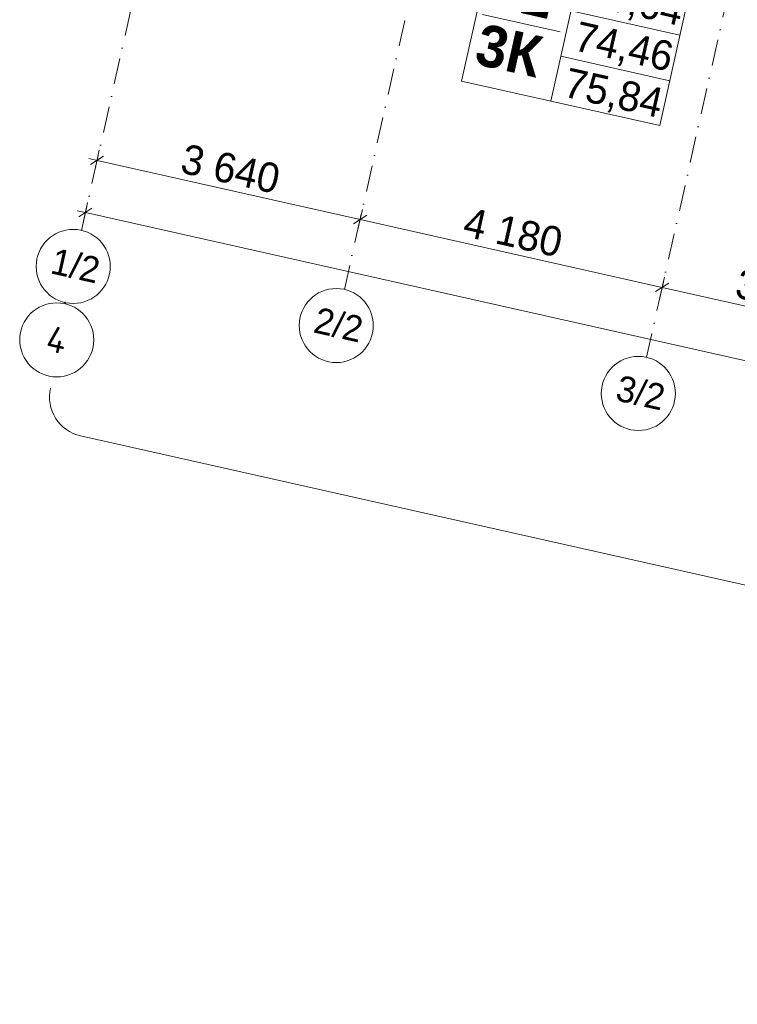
# Model space of a CAD drawing. Header units: millimetres. Extents: x -7145539 to -6664766, y 5874041 to 6141700.
# Tile 2 of 177: x -6943592 to -6933904, y 5876108 to 5889400. Entities that reach past the tile are written whole.
import ezdxf
from ezdxf.enums import TextEntityAlignment as Align

# ---------------------------------------------------------------- set-up
doc = ezdxf.new("R2010")
doc.units = ezdxf.units.MM
doc.header["$MEASUREMENT"] = 0
doc.linetypes.add('Штрихпунктирная', pattern=[670.277762, 352.777767, -176.388884, 0, -141.111112])
for name, color, linetype, lineweight in [('0_Ном._пера__120', 7, 'Continuous', 0), ('S - квартира_маркер.АР_Ном._пера__1', 7, 'Continuous', 0), ('АР-Чертеж-Оси габаритные.АР_Ном._пера__120', 7, 'Continuous', 0), ('АР-Чертеж-Оси_Осевые размеры.АР_Ном._пера__1', 7, 'Continuous', 0), ('АР-Чертеж-Оси_Осевые размеры.АР_Ном._пера__120', 7, 'Continuous', 0)]:
    doc.layers.add(name, color=color, linetype=linetype, lineweight=lineweight)
for name, color, linetype in [('S - квартира_маркер.АР', 7, 'Continuous'), ('АР-Чертеж-Оси габаритные.АР', 7, 'Continuous'), ('АР-Чертеж-Оси_Осевые размеры.АР', 7, 'Continuous')]:
    doc.layers.add(name, color=color, linetype=linetype)
doc.styles.add('РЎР“Р•РќР•Р\xa0Р\x98Р\xa0_РЎРўР\x98Р›Р¬_2', font='GOTHIC.TTF')
doc.styles.add('РЎР“Р•РќР•Р\xa0Р\x98Р\xa0_РЎРўР\x98Р›Р¬_4', font='isocpeur.ttf')
doc.styles.add('РЎР“Р•РќР•Р\xa0Р\x98Р\xa0_РЎРўР\x98Р›Р¬_5', font='GOTHICB.TTF')
doc.dimstyles.new('СГЕНЕРИР_СТИЛЬ__4', dxfattribs={"dimtxt": 400, "dimasz": 142.5, "dimexe": 0.18, "dimexo": 0.0625, "dimgap": 0, "dimtad": 1, "dimdec": 0, "dimzin": 0, "dimdsep": 46, "dimtxsty": 'РЎР“Р•РќР•Р\xa0Р\x98Р\xa0_РЎРўР\x98Р›Р¬_2', "dimblk": 'ARROWHEAD_6', "dimblk1": 'ARROWHEAD_6', "dimblk2": 'ARROWHEAD_6', "dimcen": 0.09, "dimse1": 1, "dimse2": 1, "dimclrd": 7, "dimclre": 7, "dimclrt": 7, "dimazin": 0, "dimtfac": 1, "dimtdec": 4, "dimtmove": 2, "dimatfit": 3, "dimfxl": 1, "dimtolj": 1, "dimtzin": 0, "dimarcsym": 0})
doc.dimstyles.new('СГЕНЕРИР_СТИЛЬ__5', dxfattribs={"dimtxt": 400, "dimasz": 142.5, "dimexe": 0.18, "dimexo": 0.0625, "dimgap": 0, "dimtad": 1, "dimdec": 0, "dimzin": 0, "dimdsep": 46, "dimtxsty": 'РЎР“Р•РќР•Р\xa0Р\x98Р\xa0_РЎРўР\x98Р›Р¬_2', "dimblk": 'ARROWHEAD_6', "dimblk1": 'ARROWHEAD_6', "dimblk2": 'ARROWHEAD_6', "dimcen": 0.09, "dimse1": 1, "dimse2": 1, "dimclrd": 7, "dimclre": 7, "dimclrt": 7, "dimazin": 0, "dimtfac": 1, "dimtdec": 4, "dimtmove": 0, "dimatfit": 3, "dimfxl": 1, "dimtolj": 1, "dimtzin": 0, "dimarcsym": 0})

# ---------------------------------------------------------------- blocks, each defined once
blk = doc.blocks.new('labelLabPP_FlatE34FrameRed3d[160]_1', base_point=(-6937264, 5889827))
at = {"layer": 'S - квартира_маркер.АР_Ном._пера__1', "color": 7, "linetype": 'Continuous', "lineweight": 0}
for p, q in [((-6937215, 5890407), (-6937628, 5888572)), ((-6937215, 5890407), (-6934540, 5889806)), ((-6936011, 5890137), (-6936423, 5888301)), ((-6934540, 5889806), (-6934952, 5887971)), ((-6936149, 5889522), (-6934678, 5889191)), ((-6937343, 5889472), (-6936295, 5889236)), ((-6936287, 5888907), (-6934816, 5888576)), ((-6937628, 5888572), (-6934952, 5887971))]:
    blk.add_line(p, q, dxfattribs=at)
at = {"layer": 'S - квартира_маркер.АР_Ном._пера__1', "color": 7, "lineweight": 0}
for tag, height, style, p in [('TS_FLATNUMBER', 560, 'РЎР“Р•РќР•Р\xa0Р\x98Р\xa0_РЎРўР\x98Р›Р¬_5', (-6936181, 5889633)), ('TS_POSTFIXNUMROOMS', 560, 'РЎР“Р•РќР•Р\xa0Р\x98Р\xa0_РЎРўР\x98Р›Р¬_5', (-6936357, 5888845)), ('TS_LIVING_ROOM_AREA', 400, 'РЎР“Р•РќР•Р\xa0Р\x98Р\xa0_РЎРўР\x98Р›Р¬_2', (-6934641, 5889511)), ('TS_WITHOUTBALK', 400, 'РЎР“Р•РќР•Р\xa0Р\x98Р\xa0_РЎРўР\x98Р›Р¬_2', (-6934780, 5888894)), ('TS_ALLSQUARE', 400, 'РЎР“Р•РќР•Р\xa0Р\x98Р\xa0_РЎРўР\x98Р›Р¬_2', (-6934920, 5888269))]:
    blk.add_attdef(tag, text='', height=height, rotation=347.3417, dxfattribs=dict(at, style=style)).set_placement(p, align=Align.MIDDLE_RIGHT)
blk = doc.blocks.new('Стандартный Маркер Сетки[164]_1', base_point=(-6937760, 5908822))
at = {"layer": 'АР-Чертеж-Оси_Осевые размеры.АР_Ном._пера__120', "color": 7, "linetype": 'Штрихпунктирная', "lineweight": 0}
for p, q in [((-6937979, 5907846), (-6942541, 5887532)), ((-6942541, 5887532), (-6942760, 5886556))]:
    blk.add_line(p, q, dxfattribs=at)
at = {"layer": 'АР-Чертеж-Оси_Осевые размеры.АР_Ном._пера__120', "color": 7, "linetype": 'Continuous', "lineweight": 0}
blk.add_circle((-6942870, 5886069), 500, dxfattribs=at)
at = {"layer": 'АР-Чертеж-Оси_Осевые размеры.АР_Ном._пера__120', "color": 7, "linetype": 'Штрихпунктирная', "lineweight": 0}
blk.add_point((-6942541, 5887532), dxfattribs=at)
blk.add_point((-6942541, 5887532), dxfattribs=at)
at = {"layer": 'АР-Чертеж-Оси_Осевые размеры.АР_Ном._пера__120', "color": 7, "lineweight": 0, "style": 'РЎР“Р•РќР•Р\xa0Р\x98Р\xa0_РЎРўР\x98Р›Р¬_2'}
blk.add_attdef('AC_MarkerText_1', text='', height=350, rotation=347.3417, dxfattribs=at).set_placement((-6942800, 5886250), align=Align.TOP_CENTER)
blk = doc.blocks.new('Стандартный Маркер Сетки[166]_1', base_point=(-6930130, 5907109))
at = {"layer": 'АР-Чертеж-Оси_Осевые размеры.АР_Ном._пера__120', "color": 7, "linetype": 'Штрихпунктирная', "lineweight": 0}
for p, q in [((-6930349, 5906133), (-6934911, 5885818)), ((-6934911, 5885818), (-6935130, 5884843))]:
    blk.add_line(p, q, dxfattribs=at)
at = {"layer": 'АР-Чертеж-Оси_Осевые размеры.АР_Ном._пера__120', "color": 7, "linetype": 'Continuous', "lineweight": 0}
blk.add_circle((-6935240, 5884355), 500, dxfattribs=at)
at = {"layer": 'АР-Чертеж-Оси_Осевые размеры.АР_Ном._пера__120', "color": 7, "linetype": 'Штрихпунктирная', "lineweight": 0}
blk.add_point((-6934911, 5885818), dxfattribs=at)
blk.add_point((-6934911, 5885818), dxfattribs=at)
at = {"layer": 'АР-Чертеж-Оси_Осевые размеры.АР_Ном._пера__120', "color": 7, "lineweight": 0, "style": 'РЎР“Р•РќР•Р\xa0Р\x98Р\xa0_РЎРўР\x98Р›Р¬_2'}
blk.add_attdef('AC_MarkerText_1', text='', height=350, rotation=347.3417, dxfattribs=at).set_placement((-6935170, 5884536), align=Align.TOP_CENTER)
blk = doc.blocks.new('Стандартный Маркер Сетки[171]_1', base_point=(-6942977, 5885591))
at = {"layer": 'АР-Чертеж-Оси габаритные.АР_Ном._пера__120', "color": 7, "linetype": 'Штрихпунктирная', "lineweight": 0}
for q in [(-6942983, 5885566), (-6942977, 5885591), (-6942980, 5885579)]:
    blk.add_line((-6942980, 5885579), q, dxfattribs=at)
at = {"layer": 'АР-Чертеж-Оси габаритные.АР_Ном._пера__120', "color": 7, "linetype": 'Continuous', "lineweight": 0}
blk.add_circle((-6943092, 5885078), 500, dxfattribs=at)
at = {"layer": 'АР-Чертеж-Оси габаритные.АР_Ном._пера__120', "color": 7, "linetype": 'Штрихпунктирная', "lineweight": 0}
blk.add_point((-6942980, 5885579), dxfattribs=at)
blk.add_point((-6942980, 5885579), dxfattribs=at)
at = {"layer": 'АР-Чертеж-Оси габаритные.АР_Ном._пера__120', "color": 7, "lineweight": 0, "style": 'РЎР“Р•РќР•Р\xa0Р\x98Р\xa0_РЎРўР\x98Р›Р¬_4'}
blk.add_attdef('AC_MarkerText_1', text='', height=350, rotation=347.3417, dxfattribs=at).set_placement((-6943054, 5885249), align=Align.TOP_CENTER)
blk = doc.blocks.new('Стандартный Маркер Сетки[173]_1', base_point=(-6934208, 5908024))
at = {"layer": 'АР-Чертеж-Оси_Осевые размеры.АР_Ном._пера__120', "color": 7, "linetype": 'Штрихпунктирная', "lineweight": 0}
for p, q in [((-6934427, 5907049), (-6938990, 5886734)), ((-6938990, 5886734), (-6939209, 5885759))]:
    blk.add_line(p, q, dxfattribs=at)
at = {"layer": 'АР-Чертеж-Оси_Осевые размеры.АР_Ном._пера__120', "color": 7, "linetype": 'Continuous', "lineweight": 0}
blk.add_circle((-6939318, 5885271), 500, dxfattribs=at)
at = {"layer": 'АР-Чертеж-Оси_Осевые размеры.АР_Ном._пера__120', "color": 7, "linetype": 'Штрихпунктирная', "lineweight": 0}
blk.add_point((-6938990, 5886734), dxfattribs=at)
blk.add_point((-6938990, 5886734), dxfattribs=at)
at = {"layer": 'АР-Чертеж-Оси_Осевые размеры.АР_Ном._пера__120', "color": 7, "lineweight": 0, "style": 'РЎР“Р•РќР•Р\xa0Р\x98Р\xa0_РЎРўР\x98Р›Р¬_2'}
blk.add_attdef('AC_MarkerText_1', text='', height=350, rotation=347.3417, dxfattribs=at).set_placement((-6939248, 5885452), align=Align.TOP_CENTER)
blk = doc.blocks.new('Стандартный Маркер Сетки[179]_1', base_point=(-6937760, 5908822))
at = {"layer": 'АР-Чертеж-Оси_Осевые размеры.АР_Ном._пера__120', "color": 7, "linetype": 'Штрихпунктирная', "lineweight": 0}
for p, q in [((-6937979, 5907846), (-6942541, 5887532)), ((-6942541, 5887532), (-6942760, 5886556))]:
    blk.add_line(p, q, dxfattribs=at)
at = {"layer": 'АР-Чертеж-Оси_Осевые размеры.АР_Ном._пера__120', "color": 7, "linetype": 'Continuous', "lineweight": 0}
blk.add_circle((-6942870, 5886069), 500, dxfattribs=at)
at = {"layer": 'АР-Чертеж-Оси_Осевые размеры.АР_Ном._пера__120', "color": 7, "linetype": 'Штрихпунктирная', "lineweight": 0}
blk.add_point((-6942541, 5887532), dxfattribs=at)
blk.add_point((-6942541, 5887532), dxfattribs=at)
at = {"layer": 'АР-Чертеж-Оси_Осевые размеры.АР_Ном._пера__120', "color": 7, "lineweight": 0, "style": 'РЎР“Р•РќР•Р\xa0Р\x98Р\xa0_РЎРўР\x98Р›Р¬_2'}
blk.add_attdef('AC_MarkerText_1', text='', height=350, rotation=347.3417, dxfattribs=at).set_placement((-6942800, 5886250), align=Align.TOP_CENTER)
blk = doc.blocks.new('Стандартный Маркер Сетки[180]_1', base_point=(-6937760, 5908822))
at = {"layer": 'АР-Чертеж-Оси_Осевые размеры.АР_Ном._пера__120', "color": 7, "linetype": 'Штрихпунктирная', "lineweight": 0}
for p, q in [((-6937979, 5907846), (-6942541, 5887532)), ((-6942541, 5887532), (-6942760, 5886556))]:
    blk.add_line(p, q, dxfattribs=at)
at = {"layer": 'АР-Чертеж-Оси_Осевые размеры.АР_Ном._пера__120', "color": 7, "linetype": 'Continuous', "lineweight": 0}
blk.add_circle((-6942870, 5886069), 500, dxfattribs=at)
at = {"layer": 'АР-Чертеж-Оси_Осевые размеры.АР_Ном._пера__120', "color": 7, "linetype": 'Штрихпунктирная', "lineweight": 0}
blk.add_point((-6942541, 5887532), dxfattribs=at)
blk.add_point((-6942541, 5887532), dxfattribs=at)
at = {"layer": 'АР-Чертеж-Оси_Осевые размеры.АР_Ном._пера__120', "color": 7, "lineweight": 0, "style": 'РЎР“Р•РќР•Р\xa0Р\x98Р\xa0_РЎРўР\x98Р›Р¬_2'}
blk.add_attdef('AC_MarkerText_1', text='', height=350, rotation=347.3417, dxfattribs=at).set_placement((-6942800, 5886250), align=Align.TOP_CENTER)
blk = doc.blocks.new('Стандартный Маркер Сетки[181]_1', base_point=(-6937760, 5908822))
at = {"layer": 'АР-Чертеж-Оси_Осевые размеры.АР_Ном._пера__120', "color": 7, "linetype": 'Штрихпунктирная', "lineweight": 0}
for p, q in [((-6937979, 5907846), (-6942541, 5887532)), ((-6942541, 5887532), (-6942760, 5886556))]:
    blk.add_line(p, q, dxfattribs=at)
at = {"layer": 'АР-Чертеж-Оси_Осевые размеры.АР_Ном._пера__120', "color": 7, "linetype": 'Continuous', "lineweight": 0}
blk.add_circle((-6942870, 5886069), 500, dxfattribs=at)
at = {"layer": 'АР-Чертеж-Оси_Осевые размеры.АР_Ном._пера__120', "color": 7, "linetype": 'Штрихпунктирная', "lineweight": 0}
blk.add_point((-6942541, 5887532), dxfattribs=at)
blk.add_point((-6942541, 5887532), dxfattribs=at)
at = {"layer": 'АР-Чертеж-Оси_Осевые размеры.АР_Ном._пера__120', "color": 7, "lineweight": 0, "style": 'РЎР“Р•РќР•Р\xa0Р\x98Р\xa0_РЎРўР\x98Р›Р¬_2'}
blk.add_attdef('AC_MarkerText_1', text='', height=350, rotation=347.3417, dxfattribs=at).set_placement((-6942800, 5886250), align=Align.TOP_CENTER)
blk = doc.blocks.new('Стандартный Маркер Сетки[184]_1', base_point=(-6937760, 5908822))
at = {"layer": 'АР-Чертеж-Оси_Осевые размеры.АР_Ном._пера__120', "color": 7, "linetype": 'Штрихпунктирная', "lineweight": 0}
for p, q in [((-6937979, 5907846), (-6942541, 5887532)), ((-6942541, 5887532), (-6942760, 5886556))]:
    blk.add_line(p, q, dxfattribs=at)
at = {"layer": 'АР-Чертеж-Оси_Осевые размеры.АР_Ном._пера__120', "color": 7, "linetype": 'Continuous', "lineweight": 0}
blk.add_circle((-6942870, 5886069), 500, dxfattribs=at)
at = {"layer": 'АР-Чертеж-Оси_Осевые размеры.АР_Ном._пера__120', "color": 7, "linetype": 'Штрихпунктирная', "lineweight": 0}
blk.add_point((-6942541, 5887532), dxfattribs=at)
blk.add_point((-6942541, 5887532), dxfattribs=at)
at = {"layer": 'АР-Чертеж-Оси_Осевые размеры.АР_Ном._пера__120', "color": 7, "lineweight": 0, "style": 'РЎР“Р•РќР•Р\xa0Р\x98Р\xa0_РЎРўР\x98Р›Р¬_2'}
blk.add_attdef('AC_MarkerText_1', text='', height=350, rotation=347.3417, dxfattribs=at).set_placement((-6942800, 5886250), align=Align.TOP_CENTER)
blk = doc.blocks.new('Стандартный Маркер Сетки[186]_1', base_point=(-6930130, 5907109))
at = {"layer": 'АР-Чертеж-Оси_Осевые размеры.АР_Ном._пера__120', "color": 7, "linetype": 'Штрихпунктирная', "lineweight": 0}
for p, q in [((-6930349, 5906133), (-6934911, 5885818)), ((-6934911, 5885818), (-6935130, 5884843))]:
    blk.add_line(p, q, dxfattribs=at)
at = {"layer": 'АР-Чертеж-Оси_Осевые размеры.АР_Ном._пера__120', "color": 7, "linetype": 'Continuous', "lineweight": 0}
blk.add_circle((-6935240, 5884355), 500, dxfattribs=at)
at = {"layer": 'АР-Чертеж-Оси_Осевые размеры.АР_Ном._пера__120', "color": 7, "linetype": 'Штрихпунктирная', "lineweight": 0}
blk.add_point((-6934911, 5885818), dxfattribs=at)
blk.add_point((-6934911, 5885818), dxfattribs=at)
at = {"layer": 'АР-Чертеж-Оси_Осевые размеры.АР_Ном._пера__120', "color": 7, "lineweight": 0, "style": 'РЎР“Р•РќР•Р\xa0Р\x98Р\xa0_РЎРўР\x98Р›Р¬_2'}
blk.add_attdef('AC_MarkerText_1', text='', height=350, rotation=347.3417, dxfattribs=at).set_placement((-6935170, 5884536), align=Align.TOP_CENTER)
blk = doc.blocks.new('Стандартный Маркер Сетки[188]_1', base_point=(-6942977, 5885591))
at = {"layer": 'АР-Чертеж-Оси габаритные.АР_Ном._пера__120', "color": 7, "linetype": 'Штрихпунктирная', "lineweight": 0}
for q in [(-6942983, 5885566), (-6942977, 5885591), (-6942980, 5885579)]:
    blk.add_line((-6942980, 5885579), q, dxfattribs=at)
at = {"layer": 'АР-Чертеж-Оси габаритные.АР_Ном._пера__120', "color": 7, "linetype": 'Continuous', "lineweight": 0}
blk.add_circle((-6943092, 5885078), 500, dxfattribs=at)
at = {"layer": 'АР-Чертеж-Оси габаритные.АР_Ном._пера__120', "color": 7, "linetype": 'Штрихпунктирная', "lineweight": 0}
blk.add_point((-6942980, 5885579), dxfattribs=at)
blk.add_point((-6942980, 5885579), dxfattribs=at)
at = {"layer": 'АР-Чертеж-Оси габаритные.АР_Ном._пера__120', "color": 7, "lineweight": 0, "style": 'РЎР“Р•РќР•Р\xa0Р\x98Р\xa0_РЎРўР\x98Р›Р¬_4'}
blk.add_attdef('AC_MarkerText_1', text='', height=350, rotation=347.3417, dxfattribs=at).set_placement((-6943054, 5885249), align=Align.TOP_CENTER)
blk = doc.blocks.new('Стандартный Маркер Сетки[190]_1', base_point=(-6934208, 5908024))
at = {"layer": 'АР-Чертеж-Оси_Осевые размеры.АР_Ном._пера__120', "color": 7, "linetype": 'Штрихпунктирная', "lineweight": 0}
for p, q in [((-6934427, 5907049), (-6938990, 5886734)), ((-6938990, 5886734), (-6939209, 5885759))]:
    blk.add_line(p, q, dxfattribs=at)
at = {"layer": 'АР-Чертеж-Оси_Осевые размеры.АР_Ном._пера__120', "color": 7, "linetype": 'Continuous', "lineweight": 0}
blk.add_circle((-6939318, 5885271), 500, dxfattribs=at)
at = {"layer": 'АР-Чертеж-Оси_Осевые размеры.АР_Ном._пера__120', "color": 7, "linetype": 'Штрихпунктирная', "lineweight": 0}
blk.add_point((-6938990, 5886734), dxfattribs=at)
blk.add_point((-6938990, 5886734), dxfattribs=at)
at = {"layer": 'АР-Чертеж-Оси_Осевые размеры.АР_Ном._пера__120', "color": 7, "lineweight": 0, "style": 'РЎР“Р•РќР•Р\xa0Р\x98Р\xa0_РЎРўР\x98Р›Р¬_2'}
blk.add_attdef('AC_MarkerText_1', text='', height=350, rotation=347.3417, dxfattribs=at).set_placement((-6939248, 5885452), align=Align.TOP_CENTER)
blk = doc.blocks.new('Стандартный Маркер Сетки[192]_1', base_point=(-6937760, 5908822))
at = {"layer": 'АР-Чертеж-Оси_Осевые размеры.АР_Ном._пера__120', "color": 7, "linetype": 'Штрихпунктирная', "lineweight": 0}
for p, q in [((-6937979, 5907846), (-6942541, 5887532)), ((-6942541, 5887532), (-6942760, 5886556))]:
    blk.add_line(p, q, dxfattribs=at)
at = {"layer": 'АР-Чертеж-Оси_Осевые размеры.АР_Ном._пера__120', "color": 7, "linetype": 'Continuous', "lineweight": 0}
blk.add_circle((-6942870, 5886069), 500, dxfattribs=at)
at = {"layer": 'АР-Чертеж-Оси_Осевые размеры.АР_Ном._пера__120', "color": 7, "linetype": 'Штрихпунктирная', "lineweight": 0}
blk.add_point((-6942541, 5887532), dxfattribs=at)
blk.add_point((-6942541, 5887532), dxfattribs=at)
at = {"layer": 'АР-Чертеж-Оси_Осевые размеры.АР_Ном._пера__120', "color": 7, "lineweight": 0, "style": 'РЎР“Р•РќР•Р\xa0Р\x98Р\xa0_РЎРўР\x98Р›Р¬_2'}
blk.add_attdef('AC_MarkerText_1', text='', height=350, rotation=347.3417, dxfattribs=at).set_placement((-6942800, 5886250), align=Align.TOP_CENTER)
blk = doc.blocks.new('Стандартный Маркер Сетки[193]_1', base_point=(-6937760, 5908822))
at = {"layer": 'АР-Чертеж-Оси_Осевые размеры.АР_Ном._пера__120', "color": 7, "linetype": 'Штрихпунктирная', "lineweight": 0}
for p, q in [((-6937979, 5907846), (-6942541, 5887532)), ((-6942541, 5887532), (-6942760, 5886556))]:
    blk.add_line(p, q, dxfattribs=at)
at = {"layer": 'АР-Чертеж-Оси_Осевые размеры.АР_Ном._пера__120', "color": 7, "linetype": 'Continuous', "lineweight": 0}
blk.add_circle((-6942870, 5886069), 500, dxfattribs=at)
at = {"layer": 'АР-Чертеж-Оси_Осевые размеры.АР_Ном._пера__120', "color": 7, "linetype": 'Штрихпунктирная', "lineweight": 0}
blk.add_point((-6942541, 5887532), dxfattribs=at)
blk.add_point((-6942541, 5887532), dxfattribs=at)
at = {"layer": 'АР-Чертеж-Оси_Осевые размеры.АР_Ном._пера__120', "color": 7, "lineweight": 0, "style": 'РЎР“Р•РќР•Р\xa0Р\x98Р\xa0_РЎРўР\x98Р›Р¬_2'}
blk.add_attdef('AC_MarkerText_1', text='', height=350, rotation=347.3417, dxfattribs=at).set_placement((-6942800, 5886250), align=Align.TOP_CENTER)
blk = doc.blocks.new('Стандартный Маркер Сетки[194]_1', base_point=(-6937760, 5908822))
at = {"layer": 'АР-Чертеж-Оси_Осевые размеры.АР_Ном._пера__120', "color": 7, "linetype": 'Штрихпунктирная', "lineweight": 0}
for p, q in [((-6937979, 5907846), (-6942541, 5887532)), ((-6942541, 5887532), (-6942760, 5886556))]:
    blk.add_line(p, q, dxfattribs=at)
at = {"layer": 'АР-Чертеж-Оси_Осевые размеры.АР_Ном._пера__120', "color": 7, "linetype": 'Continuous', "lineweight": 0}
blk.add_circle((-6942870, 5886069), 500, dxfattribs=at)
at = {"layer": 'АР-Чертеж-Оси_Осевые размеры.АР_Ном._пера__120', "color": 7, "linetype": 'Штрихпунктирная', "lineweight": 0}
blk.add_point((-6942541, 5887532), dxfattribs=at)
blk.add_point((-6942541, 5887532), dxfattribs=at)
at = {"layer": 'АР-Чертеж-Оси_Осевые размеры.АР_Ном._пера__120', "color": 7, "lineweight": 0, "style": 'РЎР“Р•РќР•Р\xa0Р\x98Р\xa0_РЎРўР\x98Р›Р¬_2'}
blk.add_attdef('AC_MarkerText_1', text='', height=350, rotation=347.3417, dxfattribs=at).set_placement((-6942800, 5886250), align=Align.TOP_CENTER)
blk = doc.blocks.new('*D1264', base_point=(-6321638, 6318948))
at = {"layer": 'АР-Чертеж-Оси_Осевые размеры.АР_Ном._пера__1', "color": 7, "linetype": 'Continuous', "lineweight": 0, "transparency": 16777216}
for p, q in [((-6942617, 5886854), (-6942796, 5886740)), ((-6942737, 5886660), (-6942675, 5886934)), ((-6942816, 5886822), (-6942706, 5886797)), ((-6942706, 5886797), (-6921075, 5881939)), ((-6920985, 5881996), (-6921165, 5881882))]:
    blk.add_line(p, q, dxfattribs=at)
at = {"layer": 'АР-Чертеж-Оси_Осевые размеры.АР_Ном._пера__1', "color": 7, "lineweight": 0, "transparency": 16777216, "insert": (-6930517, 5884142), "char_height": 400, "attachment_point": 7, "rotation": 347.3417, "style": 'РЎР“Р•РќР•Р\xa0Р\x98Р\xa0_РЎРўР\x98Р›Р¬_2'}
blk.add_mtext('\\A1;{\\pql;\\fCentury Gothic|b0|i0|c204|p0;\\W1.000000;22\xa0170}', dxfattribs=at)
blk = doc.blocks.new('ARROWHEAD_6')
at = {"color": 0, "linetype": 'Continuous', "lineweight": 0}
for p, q in [((0, 0), (-1, 0)), ((-0.5, -0.5), (0.5, 0.5))]:
    blk.add_line(p, q, dxfattribs=at)
blk = doc.blocks.new('*D1265', base_point=(-6321638, 6318948))
at = {"layer": 'АР-Чертеж-Оси_Осевые размеры.АР_Ном._пера__1', "color": 7, "linetype": 'Continuous', "lineweight": 0, "transparency": 16777216}
for p, q in [((-6942706, 5886797), (-6921075, 5881939)), ((-6921106, 5881802), (-6921044, 5882076)), ((-6920985, 5881996), (-6921165, 5881882)), ((-6921075, 5881939), (-6898283, 5876820)), ((-6898372, 5876763), (-6898193, 5876877)), ((-6898314, 5876683), (-6898252, 5876957)), ((-6898283, 5876820), (-6898173, 5876795))]:
    blk.add_line(p, q, dxfattribs=at)
at = {"layer": 'АР-Чертеж-Оси_Осевые размеры.АР_Ном._пера__1', "color": 7, "lineweight": 0, "transparency": 16777216, "insert": (-6910003, 5879534), "char_height": 400, "attachment_point": 7, "rotation": 347.3417, "style": 'РЎР“Р•РќР•Р\xa0Р\x98Р\xa0_РЎРўР\x98Р›Р¬_2'}
blk.add_mtext('\\A1;{\\pql;\\fCentury Gothic|b0|i0|c204|p0;\\W1.000000;23\xa0360}', dxfattribs=at)
blk = doc.blocks.new('*D1298', base_point=(-6321638, 6318948))
at = {"layer": 'АР-Чертеж-Оси_Осевые размеры.АР_Ном._пера__1', "color": 7, "linetype": 'Continuous', "lineweight": 0, "transparency": 16777216}
for p, q in [((-6942579, 5887363), (-6942518, 5887638)), ((-6942658, 5887525), (-6942548, 5887500)), ((-6942459, 5887557), (-6942638, 5887444)), ((-6942548, 5887500), (-6938997, 5886703)), ((-6939028, 5886566), (-6938966, 5886840)), ((-6938907, 5886760), (-6939086, 5886646))]:
    blk.add_line(p, q, dxfattribs=at)
at = {"layer": 'АР-Чертеж-Оси_Осевые размеры.АР_Ном._пера__1', "color": 7, "lineweight": 0, "transparency": 16777216, "insert": (-6941443, 5887334), "char_height": 400, "attachment_point": 7, "rotation": 347.3417, "style": 'РЎР“Р•РќР•Р\xa0Р\x98Р\xa0_РЎРўР\x98Р›Р¬_2'}
blk.add_mtext('\\A1;{\\pql;\\fCentury Gothic|b0|i0|c204|p0;\\W1.000000;3\xa0640}', dxfattribs=at)
blk = doc.blocks.new('*D1299', base_point=(-6321638, 6318948))
at = {"layer": 'АР-Чертеж-Оси_Осевые размеры.АР_Ном._пера__1', "color": 7, "linetype": 'Continuous', "lineweight": 0, "transparency": 16777216}
for p, q in [((-6942548, 5887500), (-6938997, 5886703)), ((-6939028, 5886566), (-6938966, 5886840)), ((-6938907, 5886760), (-6939086, 5886646)), ((-6938997, 5886703), (-6934918, 5885787)), ((-6934949, 5885650), (-6934888, 5885924)), ((-6934829, 5885844), (-6935008, 5885730))]:
    blk.add_line(p, q, dxfattribs=at)
at = {"layer": 'АР-Чертеж-Оси_Осевые размеры.АР_Ном._пера__1', "color": 7, "lineweight": 0, "transparency": 16777216, "insert": (-6937628, 5886477), "char_height": 400, "attachment_point": 7, "rotation": 347.3417, "style": 'РЎР“Р•РќР•Р\xa0Р\x98Р\xa0_РЎРўР\x98Р›Р¬_2'}
blk.add_mtext('\\A1;{\\pql;\\fCentury Gothic|b0|i0|c204|p0;\\W1.000000;4\xa0180}', dxfattribs=at)
blk = doc.blocks.new('*D1300', base_point=(-6321638, 6318948))
at = {"layer": 'АР-Чертеж-Оси_Осевые размеры.АР_Ном._пера__1', "color": 7, "linetype": 'Continuous', "lineweight": 0, "transparency": 16777216}
for p, q in [((-6934949, 5885650), (-6934888, 5885924)), ((-6934829, 5885844), (-6935008, 5885730)), ((-6934918, 5885787), (-6931650, 5885053)), ((-6931560, 5885109), (-6931739, 5884996)), ((-6931681, 5884916), (-6931619, 5885190)), ((-6931650, 5885053), (-6927728, 5884172))]:
    blk.add_line(p, q, dxfattribs=at)
at = {"layer": 'АР-Чертеж-Оси_Осевые размеры.АР_Ном._пера__1', "color": 7, "lineweight": 0, "transparency": 16777216, "insert": (-6933954, 5885652), "char_height": 400, "attachment_point": 7, "rotation": 347.3417, "style": 'РЎР“Р•РќР•Р\xa0Р\x98Р\xa0_РЎРўР\x98Р›Р¬_2'}
blk.add_mtext('\\A1;{\\pql;\\fCentury Gothic|b0|i0|c204|p0;\\W1.000000;3\xa0350}', dxfattribs=at)

msp = doc.modelspace()

# ---------------------------------------------------------------- linework, layer by layer
at = {"layer": '0_Ном._пера__120', "color": 7, "linetype": 'Continuous', "lineweight": 0}
msp.add_lwpolyline([(-6943177.5, 5884425.2, 0.4142136), (-6942770.4, 5883782.4), (-6932349.8, 5881441.9, -0.1418046), (-6932087.7, 5881297.8), (-6931906.1, 5881116.6)], format="xyb", dxfattribs=at)

# ---------------------------------------------------------------- block references
at = {"layer": 'S - квартира_маркер.АР', "color": 104, "linetype": 'Continuous', "lineweight": 15, "true_color": 0x029e21}
msp.add_blockref('labelLabPP_FlatE34FrameRed3d[160]_1', (-6937263.7, 5889826.6), dxfattribs=at).add_auto_attribs({'TS_POSTFIXNUMROOMS': '3К ', 'TS_FLATNUMBER': ' 2 ', 'TS_LIVING_ROOM_AREA': '43,64', 'TS_WITHOUTBALK': '74,46', 'TS_ALLSQUARE': '75,84'})
at = {"layer": 'АР-Чертеж-Оси габаритные.АР', "color": 8, "linetype": 'Continuous', "lineweight": 15}
for name in ['Стандартный Маркер Сетки[171]_1', 'Стандартный Маркер Сетки[188]_1']:
    msp.add_blockref(name, (-6942977.2, 5885591.1), dxfattribs=at).add_auto_attribs({'AC_MarkerText_1': '4'})
at = {"layer": 'АР-Чертеж-Оси_Осевые размеры.АР', "color": 8, "linetype": 'Continuous', "lineweight": 15}
for name, p, values in [('Стандартный Маркер Сетки[164]_1', (-6937759.6, 5908822.2), {'AC_MarkerText_1': '1/2'}), ('Стандартный Маркер Сетки[179]_1', (-6937759.6, 5908822.2), {'AC_MarkerText_1': '1/2'}), ('Стандартный Маркер Сетки[180]_1', (-6937759.6, 5908822.2), {'AC_MarkerText_1': '1/2'}), ('Стандартный Маркер Сетки[181]_1', (-6937759.6, 5908822.2), {'AC_MarkerText_1': '1/2'}), ('Стандартный Маркер Сетки[184]_1', (-6937759.6, 5908822.2), {'AC_MarkerText_1': '1/2'}), ('Стандартный Маркер Сетки[192]_1', (-6937759.6, 5908822.2), {'AC_MarkerText_1': '1/2'}), ('Стандартный Маркер Сетки[193]_1', (-6937759.6, 5908822.2), {'AC_MarkerText_1': '1/2'}), ('Стандартный Маркер Сетки[194]_1', (-6937759.6, 5908822.2), {'AC_MarkerText_1': '1/2'}), ('Стандартный Маркер Сетки[173]_1', (-6934208.1, 5908024.5), {'AC_MarkerText_1': '2/2'}), ('Стандартный Маркер Сетки[190]_1', (-6934208.1, 5908024.5), {'AC_MarkerText_1': '2/2'}), ('Стандартный Маркер Сетки[166]_1', (-6930129.7, 5907108.5), {'AC_MarkerText_1': '3/2'}), ('Стандартный Маркер Сетки[186]_1', (-6930129.7, 5907108.5), {'AC_MarkerText_1': '3/2'})]:
    msp.add_blockref(name, p, dxfattribs=at).add_auto_attribs(values)

# ---------------------------------------------------------------- dimensions: what is measured, and where the dimension line sits
at = {"layer": 'АР-Чертеж-Оси_Осевые размеры.АР', "color": 7, "linetype": 'Continuous', "lineweight": 0}
for base, p1, p2, dimstyle, picture, middle in [((-6938996.8, 5886702.8), (-6942760.4, 5886556.4), (-6939208.9, 5885758.7), 'СГЕНЕРИР_СТИЛЬ__5', '*D1298', (-6940729.5, 5887379)), ((-6934918.4, 5885786.8), (-6939208.9, 5885758.7), (-6935130.5, 5884842.7), 'СГЕНЕРИР_СТИЛЬ__5', '*D1299', (-6936914.5, 5886522.1)), ((-6921075.1, 5881938.9), (-6942760.4, 5886556.4), (-6921125.3, 5881715.3), 'СГЕНЕРИР_СТИЛЬ__4', '*D1264', (-6929655.3, 5884153)), ((-6898282.8, 5876819.9), (-6921125.3, 5881715.3), (-6898442.6, 5876108.5), 'СГЕНЕРИР_СТИЛЬ__4', '*D1265', (-6909141.3, 5879545.6)), ((-6931649.8, 5885052.7), (-6935130.5, 5884842.7), (-6931861.9, 5884108.6), 'СГЕНЕРИР_СТИЛЬ__5', '*D1300', (-6933241.1, 5885697.1))]:
    dim = msp.add_linear_dim(base=base, p1=p1, p2=p2, angle=347.34172, dimstyle=dimstyle, dxfattribs=at)
    dim.commit()
    dim.dimension.update_dxf_attribs({"geometry": picture, "text_midpoint": middle, "dimtype": 160, "text_rotation": 347.34172})

doc.saveas('drawing.dxf')
